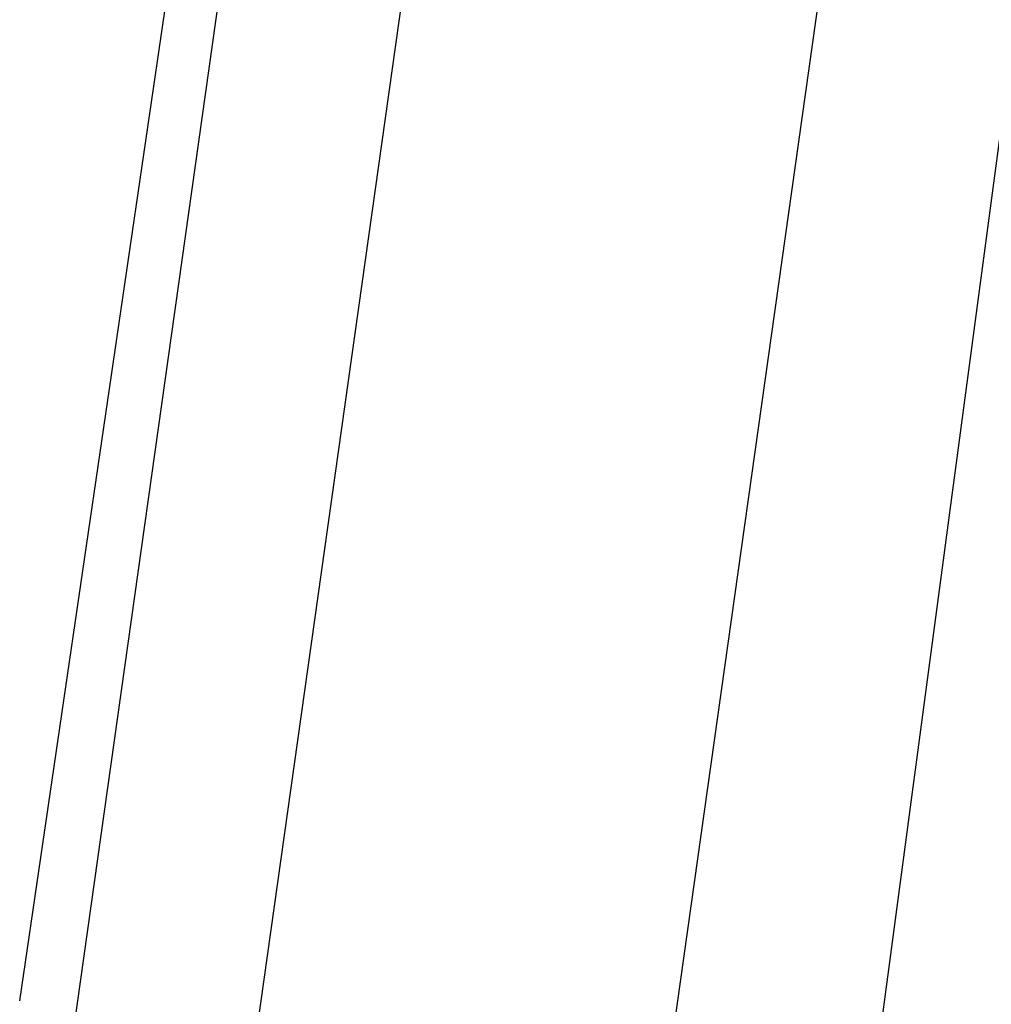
# Model space of a CAD drawing. Header units: millimetres. Extents: x 64 to 139, y 22 to 281.
# Tile 44 of 256: x 105.416 to 105.685, y 22.546 to 22.819. Entities that reach past the tile are written whole.
import ezdxf

# ---------------------------------------------------------------- set-up
doc = ezdxf.new("R2010")
doc.units = ezdxf.units.MM

msp = doc.modelspace()

# ---------------------------------------------------------------- linework, layer by layer
at = {"color": 7, "linetype": 'Continuous', "lineweight": 25}
for p, q in [((105.41555, 22.54727), (105.5278, 23.31255)), ((105.43035, 22.53779), (105.53774, 23.29998)), ((105.47698, 22.50791), (105.58089, 23.24539)), ((105.58296, 22.44001), (105.67895, 23.12134)), ((105.63736, 22.41255), (105.72436, 23.06389))]:
    msp.add_line(p, q, dxfattribs=at)

doc.saveas('drawing.dxf')
